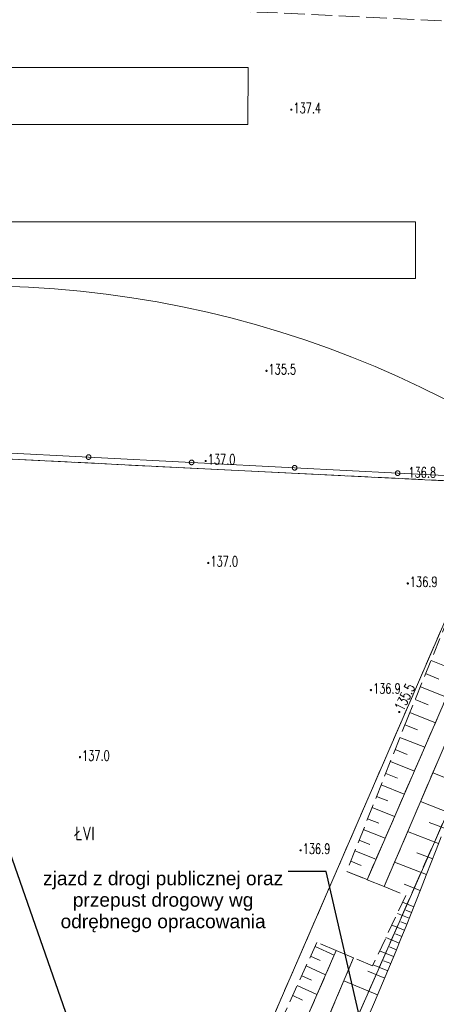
# Model space of a CAD drawing. Header units: centimetres. Extents: x -29333 to 403204, y -464147 to 16641.
# Tile 112 of 134: x 67107 to 70152, y -7053 to 139. Entities that reach past the tile are written whole.
import ezdxf
from ezdxf.xclip import XClip

# ---------------------------------------------------------------- set-up
doc = ezdxf.new("R2010")
doc.units = ezdxf.units.CM
doc.header["$MEASUREMENT"] = 0
doc.header["$XCLIPFRAME"] = 0
for name, pattern in [('1_OTKU', [200, 150, -50]), ('1_OTRK', [175, 125, -50]), ('1_OTRKG', [175, 125, -50]), ('EGKK', [200, 150, -50])]:
    doc.linetypes.add(name, pattern=pattern)
for name, color, linetype in [('2010 Mlawa_628_1_mdcp_plus_zakres obcięta_13_Dzialki', 7, 'Continuous'), ('2010 Mlawa_628_1_mdcp_plus_zakres obcięta_13_Kontury', 7, 'Continuous'), ('2010 Mlawa_628_1_mdcp_plus_zakres obcięta_13_Numery_konturow', 7, 'Continuous'), ('2010 Mlawa_628_1_mdcp_plus_zakres obcięta_13_OTK_L_4', 7, 'Continuous'), ('2010 Mlawa_628_1_mdcp_plus_zakres obcięta_13_OTO_L_0', 7, 'Continuous'), ('2010 Mlawa_628_1_mdcp_plus_zakres obcięta_13_OTR_L_1', 7, 'Continuous'), ('2010 Mlawa_628_1_mdcp_plus_zakres obcięta_13_OTR_T_1', 7, 'Continuous'), ('2010 Mlawa_628_1_mdcp_plus_zakres obcięta_13_OTW_L_0', 7, 'Continuous'), ('2010 Mlawa_628_1_mdcp_plus_zakres obcięta_13_SUE_L_2', 7, 'Continuous'), ('MAPA MDCP', 7, 'Continuous'), ('PZT NOWE PAB', 7, 'Continuous')]:
    doc.layers.add(name, color=color, linetype=linetype)
doc.styles.add('GENERATED_STYLE_1', font='arial.ttf')
doc.styles.add('GENERATED_STYLE_2', font='Simplex.shx')
doc.dimstyles.new('GENERATED_STYLE__5', dxfattribs={"dimtxt": 0.18, "dimasz": 182.4, "dimexe": 0.18, "dimexo": 0.0625, "dimgap": 0.09, "dimtad": 0, "dimtih": 1, "dimtoh": 1, "dimdec": 4, "dimzin": 0, "dimdsep": 46, "dimcen": 0.09, "dimadec": 0, "dimazin": 0, "dimtfac": 1, "dimtdec": 4, "dimtmove": 0, "dimatfit": 3, "dimldrblk": 'ARROWHEAD_11', "dimfxl": 1, "dimtolj": 1, "dimtzin": 0, "dimarcsym": 0})
doc.dimstyles.new('GENERATED_STYLE__6', dxfattribs={"dimtxt": 0.18, "dimasz": 145.92, "dimexe": 0.18, "dimexo": 0.0625, "dimgap": 0.09, "dimtad": 0, "dimtih": 1, "dimtoh": 1, "dimdec": 4, "dimzin": 0, "dimdsep": 46, "dimcen": 0.09, "dimadec": 0, "dimazin": 0, "dimtfac": 1, "dimtdec": 4, "dimtmove": 0, "dimatfit": 3, "dimldrblk": 'ARROWHEAD_5', "dimfxl": 1, "dimtolj": 1, "dimtzin": 0, "dimarcsym": 0})

# ---------------------------------------------------------------- blocks, each defined once
blk = doc.blocks.new('Rysunek_4_13', base_point=(-745725621.2, -588524063.1))
at = {"layer": '2010 Mlawa_628_1_mdcp_plus_zakres obcięta_13_Dzialki', "color": 7, "linetype": 'Continuous', "lineweight": 18}
for p, q in [((72292.8, -972.1), (69152.8, -8107.1)), ((63390.8, -2889.1), (70650.8, -3250.1)), ((70650.8, -3250.1), (68651.8, -7856.1))]:
    blk.add_line(p, q, dxfattribs=at)
at = {"layer": '2010 Mlawa_628_1_mdcp_plus_zakres obcięta_13_Kontury', "color": 3, "linetype": 'EGKK', "lineweight": 18}
for p, q in [((72292.8, -972.1), (69152.8, -8107.1)), ((70650.8, -3250.1), (63886.8, -2914.1)), ((68645.8, -7870.1), (70650.8, -3250.1))]:
    blk.add_line(p, q, dxfattribs=at)
at = {"layer": '2010 Mlawa_628_1_mdcp_plus_zakres obcięta_13_OTK_L_4', "color": 7, "linetype": '1_OTKU', "lineweight": 18}
blk.add_line((68641.8, 204.9), (70729.8, 103.9), dxfattribs=at)
at = {"layer": '2010 Mlawa_628_1_mdcp_plus_zakres obcięta_13_OTO_L_0', "color": 7, "linetype": 'Continuous', "lineweight": 18}
for p, q in [((67610.9, -3055.7), (66857.9, -3016.5)), ((68363.9, -3094.8), (67610.9, -3055.7)), ((69116.9, -3134), (68363.9, -3094.8)), ((69869.9, -3173.1), (69116.9, -3134)), ((70618.8, -3212.1), (69869.9, -3173.1))]:
    blk.add_line(p, q, dxfattribs=at)
for centre in [(67610.9, -3055.7), (68363.9, -3094.8), (69116.9, -3134), (69869.9, -3173.1)]:
    blk.add_circle(centre, 17, dxfattribs=at)
at = {"layer": '2010 Mlawa_628_1_mdcp_plus_zakres obcięta_13_OTR_L_1', "color": 7, "linetype": '1_OTRKG', "lineweight": 18}
for p, q in [((70573.9, -3408.1), (69949.6, -4944.6)), ((69949.6, -4944.6), (69497.5, -6082.3)), ((70151.1, -5924.2), (70186.8, -5830.7)), ((70115.2, -6017.5), (70151.1, -5924.2)), ((70079, -6110.7), (70115.2, -6017.5)), ((70042.5, -6203.8), (70079, -6110.7)), ((70005.7, -6296.8), (70042.5, -6203.8)), ((69968.6, -6389.6), (70005.7, -6296.8)), ((69931.2, -6482.4), (69968.6, -6389.6)), ((69893.6, -6575), (69931.2, -6482.4)), ((69279, -6601.3), (68862.5, -7516.6)), ((69855.6, -6667.6), (69893.6, -6575)), ((69817.4, -6760), (69855.6, -6667.6)), ((69778.9, -6852.3), (69817.4, -6760)), ((69740.2, -6944.4), (69778.9, -6852.3)), ((69701.1, -7036.5), (69740.2, -6944.4)), ((69661.7, -7128.4), (69701.1, -7036.5))]:
    blk.add_line(p, q, dxfattribs=at)
at = {"layer": '2010 Mlawa_628_1_mdcp_plus_zakres obcięta_13_OTR_L_1', "color": 7, "linetype": 'Continuous', "lineweight": 18}
for p, q in [((70113.7, -4540.7), (70309.4, -4620.2)), ((70074.4, -4637.4), (70171.1, -4676.7)), ((70035.6, -4732.9), (70226.6, -4810.5)), ((69997.3, -4827.2), (70091.6, -4865.5)), ((69959.5, -4920.4), (70145.8, -4996)), ((69922.7, -5012.3), (70014.7, -5048.9)), ((69886.7, -5102.9), (70067.8, -5174.9)), ((69851.3, -5192), (69940.4, -5227.4)), ((69816.5, -5279.6), (69991.8, -5349.3)), ((69782.2, -5365.9), (69868.4, -5400.2)), ((70337.9, -5445), (70126.8, -5360.9)), ((69748.5, -5450.8), (69918.2, -5518.2)), ((69715.3, -5534.3), (69798.8, -5567.4)), ((70253.8, -5657.7), (70036.5, -5572.2)), ((69682.6, -5616.4), (69846.9, -5681.7)), ((69650.5, -5697.2), (69731.3, -5729.4)), ((70211.4, -5766.5), (70100.5, -5724)), ((69618.9, -5776.8), (69778, -5840)), ((70169, -5877.4), (69942.9, -5791.1)), ((69587.8, -5855), (69666.1, -5886.1)), ((69557.2, -5932), (69711.2, -5993.2)), ((70125.7, -5990.3), (70010.6, -5946)), ((69527.1, -6007.8), (69602.8, -6037.9)), ((70081.1, -6105.3), (69847.4, -6014.4)), ((69497.5, -6082.3), (69646.5, -6141.6)), ((70035.3, -6222), (69917, -6175.2)), ((69988.3, -6340.2), (69906, -6307.3)), ((69954.8, -6423.7), (69867.5, -6388.6)), ((69971.9, -6381.3), (69929.5, -6364.4)), ((69937.3, -6467.4), (69892.3, -6449.3)), ((69919.1, -6512.3), (69826.7, -6474.8)), ((69900.3, -6558.5), (69852.8, -6539.2)), ((69880.9, -6605.9), (69783.5, -6566)), ((69265.8, -6630.3), (69405.8, -6694.1)), ((69840.3, -6704.6), (69737.9, -6662.2)), ((69860.9, -6654.6), (69810.9, -6634.1)), ((69233.7, -6700.9), (69304.2, -6733)), ((69819.1, -6755.8), (69766.6, -6734.1)), ((69201.3, -6772.1), (69343.6, -6836.8)), ((69774.9, -6861.9), (69652, -6810.3)), ((69797.3, -6808.3), (69689.9, -6763.5)), ((69168.6, -6843.8), (69240.4, -6876.4)), ((69723.1, -6984.7), (69477.2, -6880.4)), ((69135.7, -6916.1), (69280.3, -6981.9)), ((69102.6, -6989), (69175.5, -7022.1))]:
    blk.add_line(p, q, dxfattribs=at)
at = {"layer": '2010 Mlawa_628_1_mdcp_plus_zakres obcięta_13_OTR_L_1', "color": 7, "linetype": '1_OTRK', "lineweight": 18}
for p, q in [((69646.2, -6142.4), (70307.4, -4625.1)), ((70437.5, -4634.2), (69771.1, -6192.9)), ((69497.5, -6082.3), (69646.2, -6142.4)), ((69771.1, -6192.9), (69929.8, -6257.1)), ((69929.8, -6257.1), (69685.8, -6772.1)), ((69420.3, -6660.6), (69279, -6601.3)), ((68792.6, -8101.2), (69420.3, -6660.6)), ((69548.2, -6714.3), (68913.3, -8199.3)), ((69685.8, -6772.1), (69548.2, -6714.3))]:
    blk.add_line(p, q, dxfattribs=at)
at = {"layer": '2010 Mlawa_628_1_mdcp_plus_zakres obcięta_13_OTR_T_1', "color": 7, "linetype": 'Continuous', "lineweight": 18}
for centre in [(69092.8, -518.1), (68910.8, -2425.6), (68466.8, -3084.1), (68485.7, -3829), (69943.8, -3978.6), (69674.4, -4757.6), (69881.4, -4918.1), (67548, -5247.5), (69160.3, -5928.2)]:
    blk.add_circle(centre, 4.5, dxfattribs=at)
at = {"layer": '2010 Mlawa_628_1_mdcp_plus_zakres obcięta_13_OTW_L_0', "color": 141, "linetype": 'Continuous', "lineweight": 18, "true_color": 0x59d9ff}
for p, q in [((70307.4, -4625.1), (69646.2, -6142.4)), ((69771.1, -6192.9), (70437.5, -4634.2)), ((69646.2, -6142.4), (69771.1, -6192.9)), ((69420.3, -6660.6), (68792.6, -8101.2)), ((69548.2, -6714.3), (69420.3, -6660.6)), ((68913.3, -8199.3), (69548.2, -6714.3))]:
    blk.add_line(p, q, dxfattribs=at)
at = {"layer": '2010 Mlawa_628_1_mdcp_plus_zakres obcięta_13_SUE_L_2', "color": 1, "linetype": 'Continuous', "lineweight": 18}
for p, q in [((68777.8, -211.1), (64093.8, -208.1)), ((68775.8, -627.1), (68777.8, -211.1)), ((64089.8, -623.1), (68775.8, -627.1)), ((69999.8, -1337.1), (64135.8, -1337.1)), ((70000.8, -1752.1), (69999.8, -1337.1)), ((64134.8, -1752.1), (70000.8, -1752.1))]:
    blk.add_line(p, q, dxfattribs=at)
at = {"layer": '2010 Mlawa_628_1_mdcp_plus_zakres obcięta_13_Numery_konturow', "color": 3, "linetype": 'Continuous', "lineweight": 18, "insert": (67512.2, -5755.2), "char_height": 100, "attachment_point": 1, "style": 'GENERATED_STYLE_2'}
blk.add_mtext('\\A1;{\\W0.700000x;\\pql;\\FSimplex.shx;ŁVI}', dxfattribs=at)
at = {"layer": '2010 Mlawa_628_1_mdcp_plus_zakres obcięta_13_OTR_T_1', "color": 7, "linetype": 'Continuous', "lineweight": 18, "char_height": 75, "attachment_point": 7, "style": 'GENERATED_STYLE_2'}
for s, insert in [('\\A1;{\\W0.700000x;\\pql;\\FSimplex.shx;137.4}', (69107.8, -544.1)), ('\\A1;{\\W0.700000x;\\pql;\\FSimplex.shx;135.5}', (68925.8, -2451.6)), ('\\A1;{\\W0.700000x;\\pql;\\FSimplex.shx;137.0}', (68481.8, -3110.1)), ('\\A1;{\\W0.700000x;\\pql;\\FSimplex.shx;136.8}', (69948.3, -3205.1)), ('\\A1;{\\W0.700000x;\\pql;\\FSimplex.shx;137.0}', (68500.7, -3855)), ('\\A1;{\\W0.700000x;\\pql;\\FSimplex.shx;136.9}', (69958.8, -4004.6)), ('\\A1;{\\W0.700000x;\\pql;\\FSimplex.shx;136.9}', (69689.4, -4783.6)), ('\\A1;{\\W0.700000x;\\pql;\\FSimplex.shx;137.0}', (67563, -5273.5)), ('\\A1;{\\W0.700000x;\\pql;\\FSimplex.shx;136.9}', (69175.3, -5954.2))]:
    blk.add_mtext(s, dxfattribs=dict(at, insert=insert))
at = {"layer": '2010 Mlawa_628_1_mdcp_plus_zakres obcięta_13_OTR_T_1', "color": 7, "linetype": 'Continuous', "lineweight": 18, "insert": (69911.4, -4916.1), "char_height": 75, "attachment_point": 7, "rotation": 63.83153, "style": 'GENERATED_STYLE_2'}
blk.add_mtext('\\A1;{\\W0.700000x;\\pql;\\FSimplex.shx;135.5}', dxfattribs=at)
blk = doc.blocks.new('ARROWHEAD_11')
at = {"color": 0, "linetype": 'Continuous', "lineweight": 0}
blk.add_line((0, 0), (-1, 0), dxfattribs=at)
at = {"color": 0, "linetype": 'Continuous', "lineweight": 0, "const_width": 0.25, "flags": 128}
blk.add_lwpolyline([(-0.125, 0, 1), (0.125, 0, 1)], format="xyb", close=True, dxfattribs=at)
blk = doc.blocks.new('ARROWHEAD_5')
at = {"linetype": 'Continuous', "lineweight": 0}
blk.add_hatch(color=0, dxfattribs=at).paths.add_polyline_path([(-1, 0.2679), (0, 0), (-1, -0.2679)])
at = {"color": 0, "linetype": 'Continuous', "lineweight": 0}
blk.add_line((0, 0), (-1, 0), dxfattribs=at)

msp = doc.modelspace()

# ---------------------------------------------------------------- linework, layer by layer
at = {"layer": 'PZT NOWE PAB', "color": 1, "linetype": 'Continuous', "lineweight": 13}
msp.add_circle((66785.2, -9305.3), 7500, dxfattribs=at)

# ---------------------------------------------------------------- block references
at = {"layer": 'MAPA MDCP', "color": 151, "linetype": 'Continuous', "lineweight": 13, "true_color": 0x80c2ff}
ref = msp.add_blockref('Rysunek_4_13', (-745725621.2, -588524063.1), dxfattribs=at)
XClip(ref).set_block_clipping_path([(51157.1316538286, -19056.0251476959), (81475.159538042, -19056.0251476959), (81475.1595380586, -2291.2859517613), (80094.3925547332, -2197.1288595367), (79656.9077541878, 2708.9656158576), (81475.1595380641, 3294.6233514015), (81475.1595380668, 5995.166576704), (79391.2894918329, 5995.1665766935), (79236.5670289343, 4736.0914165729), (78168.8180721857, 4617.3317406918), (77590.5687296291, 5995.1665766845), (53235.899278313, 5995.1665765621), (53338.1891512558, 5713.3646833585), (52818.3323959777, 5714.3082139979), (52685.4063431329, 5995.1665765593), (51157.1316537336, 5995.1665765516)])

# ---------------------------------------------------------------- texts
at = {"layer": 'PZT NOWE PAB', "color": 7, "linetype": 'Continuous', "lineweight": 13, "insert": (68155.7, -6082.9), "char_height": 100, "width": 1826.878, "attachment_point": 2, "line_spacing_factor": 0.941445, "style": 'GENERATED_STYLE_1'}
msp.add_mtext('\\A1;{\\pqc;\\fArial|b0|i0|c238|p38;zjazd z drogi publicznej oraz przepust drogowy wg odrębnego opracowania}', dxfattribs=at)

# ---------------------------------------------------------------- leaders
at = {"layer": 'PZT NOWE PAB', "color": 7, "linetype": 'Continuous', "lineweight": 13, "annotation_type": 0, "has_hookline": 1, "hookline_direction": 1}
for points, dimstyle, text_width in [([(67924.6, -8480.3), (66879.4, -5495.4), (66647.2, -5495.4)], 'GENERATED_STYLE__6', 2082.7), ([(69747.8, -7823.9), (69347, -6082.9), (69069.3, -6082.9)], 'GENERATED_STYLE__5', 1749.2), ([(67264.3, -8776.4), (66542.7, -6472.7), (66265, -6472.7)], 'GENERATED_STYLE__6', 2534)]:
    msp.add_leader(points, dimstyle=dimstyle, dxfattribs=dict(at, text_width=text_width))

doc.saveas('drawing.dxf')
